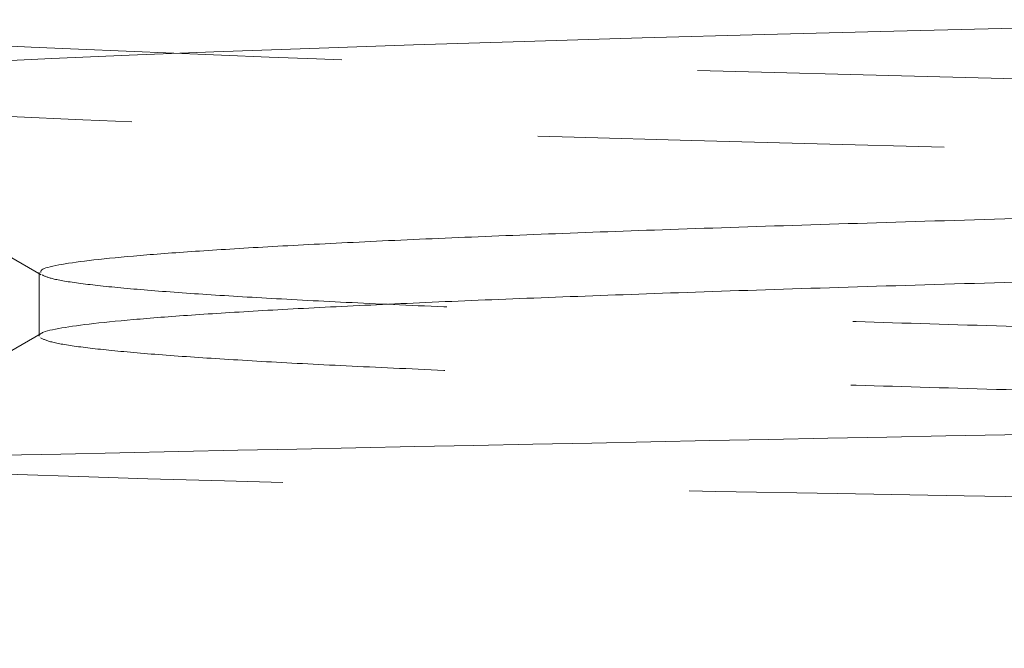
# Model space of a CAD drawing. Header units: inches. Extents: x 15 to 50, y -71 to 91.
# Tile 35 of 49: x 38.198 to 38.44, y 81.178 to 81.332. Entities that reach past the tile are written whole.
import ezdxf

# ---------------------------------------------------------------- set-up
doc = ezdxf.new("R2010")
doc.units = ezdxf.units.IN
doc.header["$LTSCALE"] = 1.21
doc.header["$MEASUREMENT"] = 0
doc.linetypes.add('SLD-Dashed', pattern=[0.07500000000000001, 0.05, -0.025])
doc.linetypes.add('SLD-Solid', pattern=[0])
doc.layers.get('0').update_dxf_attribs({"linetype": 'CONTINUOUS'})

msp = doc.modelspace()

# ---------------------------------------------------------------- linework, layer by layer
at = {"color": 7, "linetype": 'SLD-Solid', "lineweight": 15}
msp.add_line((38.20276773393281, 81.27007037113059), (38.20276773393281, 81.25475701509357), dxfattribs=at)
at = {"color": 252, "linetype": 'SLD-Dashed', "lineweight": 0}
msp.add_line((38.20276773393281, 81.25475701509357), (38.20276773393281, 81.25444927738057), dxfattribs=at)
at = {"color": 7, "linetype": 'SLD-Solid', "lineweight": 15, "flags": 128}
for points in [[(40.5256159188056, 81.37780684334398), (40.52571991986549, 81.37747852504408), (40.5237777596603, 81.37663239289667), (40.51981012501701, 81.37581085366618), (40.513795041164, 81.37498381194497), (40.50567806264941, 81.37414629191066), (40.4955096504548, 81.37330761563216), (40.48301760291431, 81.37245540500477), (40.46842487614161, 81.37161132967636), (40.4516259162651, 81.37076664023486), (40.4327534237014, 81.36992123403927), (40.4126064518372, 81.36910085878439), (40.3905956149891, 81.36827499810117), (40.3665852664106, 81.36743824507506), (40.34076507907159, 81.36659947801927), (40.3125588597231, 81.36574572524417), (40.28256107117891, 81.36489987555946), (40.250584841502, 81.36405471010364), (40.21690504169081, 81.36320987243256), (40.1863313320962, 81.36247308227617), (40.154562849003, 81.36173195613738), (40.12145515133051, 81.36098206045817), (40.08723031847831, 81.36022911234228), (40.05131169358, 81.35946248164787), (40.01433844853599, 81.35869973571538), (39.97613758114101, 81.35794022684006), (39.9369801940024, 81.35718549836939), (39.89806905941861, 81.35645222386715), (39.85836334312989, 81.35571632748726), (39.81768895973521, 81.35497184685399), (39.7763239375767, 81.35422287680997), (39.7335893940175, 81.35345718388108), (39.69026204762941, 81.35269062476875), (39.64614540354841, 81.35192301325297), (39.60155732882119, 81.35116217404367), (39.55292984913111, 81.35034646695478), (39.5039121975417, 81.34953140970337), (39.45424481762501, 81.34870700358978), (39.4043535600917, 81.34787723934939), (39.3532358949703, 81.34702361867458), (39.30206780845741, 81.34616684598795), (39.2505664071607, 81.34530523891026), (39.19920278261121, 81.34445094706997), (39.1498567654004, 81.34363445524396), (39.10081186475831, 81.34281970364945), (39.051816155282, 81.34199629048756), (39.00329629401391, 81.34116776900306), (38.95430073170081, 81.34031521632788), (38.9059788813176, 81.33945884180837), (38.85807226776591, 81.33859627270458), (38.81102645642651, 81.33774013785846), (38.76652523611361, 81.33692256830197), (38.72298267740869, 81.33610791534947), (38.6801828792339, 81.33528537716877), (38.63850520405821, 81.33445807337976), (38.5971563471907, 81.33360665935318), (38.55712956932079, 81.33275084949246), (38.51821993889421, 81.33188766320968), (38.4807972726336, 81.33102974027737), (38.44616004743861, 81.33021079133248), (38.41303115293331, 81.32939602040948), (38.3812550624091, 81.32857422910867), (38.35112104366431, 81.32774810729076), (38.32208352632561, 81.32689789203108), (38.294867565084, 81.32604280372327), (38.26934488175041, 81.32517937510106), (38.24576781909, 81.32431982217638), (38.224903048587, 81.32349921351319), (38.2059263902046, 81.32268405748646), (38.1887602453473, 81.32186286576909), (38.1735711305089, 81.32103787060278), (38.16012279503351, 81.32018889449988), (38.14879024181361, 81.31933466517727), (38.13953632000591, 81.31847124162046), (38.1324674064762, 81.31761037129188), (38.1277317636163, 81.3167879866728), (38.1250512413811, 81.31597207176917), (38.12456759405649, 81.31532796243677)], [(38.1250738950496, 81.31464500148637), (38.16384768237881, 81.29224854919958), (38.20329809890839, 81.26946055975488)], [(38.20328811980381, 81.25505760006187), (38.1626872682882, 81.23160576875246), (38.1499958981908, 81.22427520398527)]]:
    msp.add_lwpolyline(points, dxfattribs=at)
at = {"color": 252, "linetype": 'SLD-Dashed', "lineweight": 0, "flags": 128}
for points in [[(38.1259078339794, 81.31432737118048), (38.129569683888, 81.31347965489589), (38.13540305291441, 81.31262640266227), (38.14346612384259, 81.31176319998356), (38.15370726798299, 81.31090132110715), (38.16563941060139, 81.31007711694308), (38.1795620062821, 81.30926011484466), (38.195569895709, 81.30843960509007), (38.2135435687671, 81.30761662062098), (38.2339077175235, 81.30677016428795), (38.25625428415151, 81.30591798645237), (38.28073024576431, 81.30505520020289), (38.3071317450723, 81.30419260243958), (38.33439108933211, 81.30336659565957), (38.3633517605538, 81.30254823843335), (38.3941836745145, 81.30172777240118), (38.42663629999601, 81.30090563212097), (38.46141143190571, 81.30006041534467), (38.4977562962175, 81.29920938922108), (38.53589011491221, 81.29834719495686), (38.5754797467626, 81.29748414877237), (38.61499708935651, 81.29665641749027), (38.65573470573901, 81.29583649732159), (38.69791845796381, 81.29501585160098), (38.74119500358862, 81.29419442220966), (38.7864641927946, 81.29335040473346), (38.8327133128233, 81.29250058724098), (38.88020913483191, 81.29163914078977), (38.9285267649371, 81.29077589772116), (38.97584985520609, 81.28994658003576), (39.02377442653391, 81.28912495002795), (39.0725568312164, 81.28830388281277), (39.12178073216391, 81.28748301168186), (39.17244263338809, 81.28664013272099), (39.2233839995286, 81.28579156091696), (39.27488908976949, 81.28493099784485), (39.32648914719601, 81.28406778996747), (39.37628430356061, 81.28323708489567), (39.42599414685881, 81.28241365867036), (39.475876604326, 81.28159190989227), (39.5254992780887, 81.28077142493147), (39.5758429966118, 81.27992960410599), (39.6257339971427, 81.27908229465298), (39.67544198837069, 81.27822273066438), (39.72450720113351, 81.27735977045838), (39.77116045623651, 81.27652793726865), (39.81705103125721, 81.27570268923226), (39.86240931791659, 81.27487998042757), (39.90683561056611, 81.27405969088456), (39.9511844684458, 81.27321882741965), (39.99439925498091, 81.27237277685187), (40.036704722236, 81.27151430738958), (40.0777019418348, 81.27065178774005), (40.1159519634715, 81.26981914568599), (40.15284775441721, 81.26899211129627), (40.1885661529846, 81.26816814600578), (40.22278521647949, 81.26734784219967), (40.25613684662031, 81.26650781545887), (40.28780071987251, 81.26566300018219), (40.31793128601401, 81.26480570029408), (40.34623546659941, 81.26394379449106), (40.3717669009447, 81.26311071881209), (40.3955051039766, 81.26228199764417), (40.41755337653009, 81.26145646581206), (40.43770384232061, 81.26063591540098), (40.45629443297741, 81.25979658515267), (40.47283371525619, 81.25895296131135), (40.4873884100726, 81.25809688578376), (40.49980437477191, 81.25723574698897), (40.50934673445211, 81.25643859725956), (40.51703147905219, 81.25564400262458), (40.52287589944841, 81.25485212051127), (40.52681749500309, 81.25406643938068), (40.52886953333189, 81.25326630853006), (40.528902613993, 81.25284790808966)], [(40.4623691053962, 81.18543550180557), (40.45947611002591, 81.18596422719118), (40.4545666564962, 81.18648920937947), (40.44753949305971, 81.18701546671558), (40.4384466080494, 81.18754034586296), (40.42771966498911, 81.18804876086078), (40.4150886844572, 81.18856071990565), (40.4003876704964, 81.18908284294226), (40.38379892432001, 81.18960746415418), (40.3652116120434, 81.19013650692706), (40.34476891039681, 81.19066270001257), (40.32218986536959, 81.19119007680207), (40.29773753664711, 81.19171509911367), (40.27239541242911, 81.19222302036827), (40.24538267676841, 81.19273417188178), (40.2163976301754, 81.19325546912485), (40.1858406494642, 81.19377956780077), (40.15353075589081, 81.19430869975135), (40.1197359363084, 81.19483589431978), (40.0840264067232, 81.19536462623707), (40.04684814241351, 81.19588999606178), (40.00963023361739, 81.19639754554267), (39.9711646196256, 81.19690793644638), (39.9310466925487, 81.19742837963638), (39.88985143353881, 81.19795185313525), (39.8473474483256, 81.19848089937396), (39.80389812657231, 81.19900885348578), (39.75897254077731, 81.19953905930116), (39.71315127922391, 81.20006500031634), (39.66815178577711, 81.20057231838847), (39.62247097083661, 81.20108201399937), (39.57564586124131, 81.20160159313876), (39.5283625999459, 81.20212435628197), (39.480364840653, 81.20265315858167), (39.4320710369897, 81.20318164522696), (39.3829081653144, 81.20371331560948), (39.3335281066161, 81.20424007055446), (39.2857458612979, 81.20474731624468), (39.23792968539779, 81.20525640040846), (39.18960963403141, 81.20577512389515), (39.1415065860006, 81.20629710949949), (39.0933676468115, 81.20682552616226), (39.0456195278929, 81.20735433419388), (38.9977110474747, 81.20788733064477), (38.95029361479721, 81.20841516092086), (38.90507686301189, 81.20892251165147), (38.8604825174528, 81.20943108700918), (38.8160862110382, 81.20994898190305), (38.7725626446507, 81.21047014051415), (38.72969058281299, 81.21099804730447), (38.6878569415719, 81.21152698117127), (38.64659423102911, 81.21206106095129), (38.6064807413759, 81.21259022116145), (38.568928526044, 81.21309787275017), (38.532590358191, 81.21360606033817), (38.4971352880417, 81.21412317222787), (38.4631155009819, 81.21464347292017), (38.4303662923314, 81.21517076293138), (38.39919088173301, 81.21569964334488), (38.36925836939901, 81.21623455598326), (38.341008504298, 81.21676519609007), (38.3153956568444, 81.21727336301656), (38.2914568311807, 81.21778130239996), (38.26899224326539, 81.21829769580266), (38.2483684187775, 81.21881712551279), (38.22949593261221, 81.21934370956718), (38.2125595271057, 81.21987237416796), (38.1974028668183, 81.22040788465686), (38.184276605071, 81.22094002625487), (38.173567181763, 81.22144894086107), (38.1648073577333, 81.22195679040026), (38.157951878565, 81.22247254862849), (38.1531388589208, 81.22299111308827), (38.15036465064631, 81.22351691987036), (38.149965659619, 81.22382205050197)]]:
    msp.add_lwpolyline(points, dxfattribs=at)
at = {"color": 7, "linetype": 'Continuous'}
msp.add_circle((28.6041666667, 76.61650209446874), 14, dxfattribs=at)
for centre, radius, start, end in [((32.6037665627, 76.61650209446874), 8, 40.98769603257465, 316.4952095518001), ((32.6041666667, 76.61650209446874), 8, 40.98769603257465, 179.9010931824), ((32.6037737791, 76.61650209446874), 7.9212598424, 41.48445276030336, 316.1667077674), ((37.6426110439, 81.65533388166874), 0.75, 16.16018476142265, 255.8152561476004)]:
    msp.add_arc(centre, radius, start, end, dxfattribs=at)
at = {"color": 252, "linetype": 'SLD-Dashed', "lineweight": 0}
for centre, radius, start, end in [((38.5413888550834, 88.68007366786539), 7.362430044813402, 267.1660308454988, 268.6252332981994), ((39.38557624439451, 119.4158743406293), 38.10978607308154, 268.4650655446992, 268.9184457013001)]:
    msp.add_arc(centre, radius, start, end, dxfattribs=at)
at = {"color": 7, "linetype": 'SLD-Solid', "lineweight": 15}
msp.add_arc((40.89959740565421, -45.72567779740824), 126.9796353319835, 90.40207420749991, 91.24074937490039, dxfattribs=at)
at = {"color": 252, "linetype": 'SLD-Dashed', "lineweight": 0}
for points, knots in [([(38.20603862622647, 81.3793099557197), (38.2064410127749, 81.37896405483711), (38.20724580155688, 81.37827223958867), (38.21230662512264, 81.37723455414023), (38.22016376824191, 81.37619686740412), (38.23129655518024, 81.37513822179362), (38.24582368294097, 81.37405856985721), (38.2639673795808, 81.37295801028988), (38.28538351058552, 81.3718574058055), (38.30998107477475, 81.37075682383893), (38.3376757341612, 81.3696562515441), (38.36779763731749, 81.36857662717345), (38.40006853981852, 81.36751796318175), (38.4342312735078, 81.36648028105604), (38.47084502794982, 81.36544258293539), (38.50978930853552, 81.36440487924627), (38.55178013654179, 81.36334623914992), (38.59685452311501, 81.36226661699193), (38.64502926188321, 81.36116603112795), (38.69529122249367, 81.360065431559), (38.74750322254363, 81.35896486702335), (38.80149598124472, 81.35786426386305), (38.85603378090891, 81.35678463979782), (38.91084869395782, 81.35572600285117), (38.9657059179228, 81.35468831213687), (39.02154499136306, 81.35365060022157), (39.07821989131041, 81.35261292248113), (39.13673560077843, 81.35155426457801), (39.19696843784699, 81.35047462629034), (39.25876605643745, 81.34937405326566), (39.32077154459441, 81.34827347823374), (39.38279668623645, 81.34717288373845), (39.44465219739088, 81.34607229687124), (39.50497360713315, 81.34499267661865), (39.56360754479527, 81.3439340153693), (39.62043812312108, 81.3428963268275), (39.67647378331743, 81.34185864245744), (39.73156286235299, 81.34082095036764), (39.78664392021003, 81.33976228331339), (39.84147235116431, 81.33868267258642), (39.8957764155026, 81.33758207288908), (39.94833928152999, 81.33648148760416), (39.99900723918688, 81.33538091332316), (40.04762798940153, 81.3342803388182), (40.09316534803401, 81.33320069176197), (40.13561791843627, 81.33214205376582), (40.17500774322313, 81.33110435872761), (40.21208412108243, 81.33006665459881), (40.24675755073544, 81.3290289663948), (40.27958930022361, 81.32797032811), (40.31030556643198, 81.32689069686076), (40.33861043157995, 81.32579009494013), (40.36379428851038, 81.32468953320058), (40.38578200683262, 81.32358892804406), (40.40453433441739, 81.32248834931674), (40.4196979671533, 81.32140872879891), (40.43148423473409, 81.32035008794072), (40.43992431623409, 81.31931237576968), (40.44515980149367, 81.31837849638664), (40.44622147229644, 81.31779050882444), (40.44665860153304, 81.31754841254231)], [0, 0, 0, 0, 0.0167897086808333, 0.0335800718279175, 0.0503709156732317, 0.0671619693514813, 0.0849706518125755, 0.102780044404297, 0.1205896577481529, 0.1383999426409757, 0.1562108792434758, 0.1740221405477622, 0.1908160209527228, 0.2076104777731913, 0.224405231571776, 0.2412004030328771, 0.2579962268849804, 0.2758102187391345, 0.2936244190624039, 0.3114389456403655, 0.329254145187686, 0.3470695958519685, 0.3648857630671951, 0.3816846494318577, 0.3984837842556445, 0.4152830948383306, 0.4320830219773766, 0.4488831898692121, 0.4667018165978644, 0.4845211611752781, 0.502340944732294, 0.5201609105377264, 0.5379813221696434, 0.5558022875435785, 0.5726054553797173, 0.5894092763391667, 0.6062136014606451, 0.6230181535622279, 0.6398228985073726, 0.6576465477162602, 0.6754704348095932, 0.6932949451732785, 0.7111201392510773, 0.7289457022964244, 0.7467714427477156, 0.7635793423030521, 0.780387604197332, 0.7971962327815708, 0.8140055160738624, 0.8308152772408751, 0.8486437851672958, 0.8664725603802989, 0.8843020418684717, 0.9021317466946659, 0.9199621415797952, 0.9377931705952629, 0.954605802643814, 0.9714185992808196, 0.9882319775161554, 1, 1, 1, 1]), ([(38.20351071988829, 81.26946074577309), (38.20427672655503, 81.26912656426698), (38.20592371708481, 81.26840804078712), (38.21301924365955, 81.26730521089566), (38.22379990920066, 81.26615219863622), (38.23817310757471, 81.26501668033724), (38.25579445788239, 81.26389862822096), (38.2764244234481, 81.26279803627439), (38.30025427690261, 81.26169746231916), (38.32720930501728, 81.26059688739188), (38.35721276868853, 81.25949629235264), (38.39018735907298, 81.25839570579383), (38.42605569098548, 81.2572951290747), (38.46529926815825, 81.25617706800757), (38.50793472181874, 81.25504154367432), (38.55396187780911, 81.25388856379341), (38.60257544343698, 81.25273556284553), (38.65362389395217, 81.25158256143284), (38.7069551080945, 81.2504295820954), (38.7615340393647, 81.24929403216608), (38.81706282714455, 81.24817599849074), (38.87327708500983, 81.24707542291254), (38.93087468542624, 81.24597483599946), (38.9896854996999, 81.24487423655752), (39.04953795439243, 81.24377367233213), (39.11024259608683, 81.24267306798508), (39.17160806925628, 81.24157248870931), (39.23442763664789, 81.24045445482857), (39.2985312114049, 81.2393189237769), (39.36371737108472, 81.23816591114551), (39.42878016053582, 81.23701294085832), (39.49349793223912, 81.23585992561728), (39.55765598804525, 81.2347069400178), (39.62008276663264, 81.23357141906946), (39.68061641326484, 81.23245337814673), (39.73912524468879, 81.23135277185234), (39.79636466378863, 81.23025221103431), (39.85215624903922, 81.22915160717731), (39.90634093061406, 81.2280510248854), (39.95875931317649, 81.22695045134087), (40.00925302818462, 81.22584987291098), (40.05843196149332, 81.22473180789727), (40.10600798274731, 81.22359629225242), (40.15167421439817, 81.22244328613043), (40.19456938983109, 81.22129029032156), (40.23456067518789, 81.22013730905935), (40.27151703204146, 81.21898432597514), (40.30479619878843, 81.21784877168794), (40.33443406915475, 81.21673074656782), (40.36049604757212, 81.21563014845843), (40.38339275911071, 81.21452956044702), (40.40306465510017, 81.21342898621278), (40.4194628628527, 81.21232841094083), (40.43250525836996, 81.21122781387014), (40.44223106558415, 81.21012723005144), (40.44832035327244, 81.20900919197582), (40.45105282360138, 81.20816176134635), (40.45052009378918, 81.20768122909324), (40.45041342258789, 81.20758500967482)], [0, 0, 0, 0, 0.0161910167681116, 0.0348122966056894, 0.0534337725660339, 0.0720558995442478, 0.089832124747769, 0.1076088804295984, 0.125386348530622, 0.1431642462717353, 0.1609423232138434, 0.17872085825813, 0.1964999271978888, 0.2142793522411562, 0.2329059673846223, 0.2515331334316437, 0.2701605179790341, 0.2887883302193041, 0.3074167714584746, 0.3260455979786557, 0.3438286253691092, 0.361612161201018, 0.3793959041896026, 0.3971799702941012, 0.4149647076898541, 0.4327496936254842, 0.4505353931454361, 0.4683216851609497, 0.4869549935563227, 0.5055885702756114, 0.5242228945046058, 0.5428574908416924, 0.561492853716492, 0.5801288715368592, 0.5979182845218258, 0.6157079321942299, 0.6334982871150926, 0.6512888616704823, 0.669080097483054, 0.6868719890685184, 0.7046642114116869, 0.7224566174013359, 0.7410967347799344, 0.759737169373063, 0.7783782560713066, 0.7970200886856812, 0.8156623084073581, 0.8343047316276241, 0.8521006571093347, 0.8698968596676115, 0.8876936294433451, 0.9054911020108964, 0.9232889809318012, 0.941087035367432, 0.9588855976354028, 0.9766846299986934, 0.9953314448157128, 1, 1, 1, 1]), ([(38.20306924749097, 81.25399010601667), (38.20393302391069, 81.25360577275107), (38.20566059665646, 81.25283709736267), (38.2130032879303, 81.25168411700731), (38.22380419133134, 81.25053110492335), (38.23817201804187, 81.24939558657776), (38.25579474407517, 81.24827753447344), (38.27642434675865, 81.24717694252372), (38.30025429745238, 81.24607636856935), (38.32720929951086, 81.24497579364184), (38.357212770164, 81.24387519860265), (38.39018735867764, 81.24277461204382), (38.42605569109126, 81.24167403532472), (38.46529926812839, 81.24055597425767), (38.50793472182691, 81.23942044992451), (38.55396187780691, 81.23826747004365), (38.60257544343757, 81.23711446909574), (38.65362389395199, 81.23596146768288), (38.70695510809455, 81.23480848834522), (38.7615340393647, 81.23367293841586), (38.81706282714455, 81.23255490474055), (38.87327708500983, 81.23145432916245), (38.93087468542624, 81.23035374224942), (38.9896854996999, 81.22925314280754), (39.04953795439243, 81.22815257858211), (39.11024259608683, 81.22705197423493), (39.17160806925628, 81.22595139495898), (39.23442763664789, 81.22483336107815), (39.2985312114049, 81.22369783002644), (39.36371737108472, 81.2225448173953), (39.42878016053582, 81.22139184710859), (39.49349793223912, 81.22023883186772), (39.55765598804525, 81.21908584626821), (39.62008276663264, 81.21795032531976), (39.68061641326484, 81.21683228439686), (39.73912524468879, 81.21573167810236), (39.79636466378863, 81.21463111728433), (39.85215624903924, 81.2135305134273), (39.90634093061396, 81.21242993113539), (39.95875931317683, 81.21132935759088), (40.0092530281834, 81.210228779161), (40.05843196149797, 81.20911071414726), (40.10600798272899, 81.20797519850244), (40.15167421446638, 81.20682219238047), (40.19456938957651, 81.20566919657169), (40.23456067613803, 81.20451621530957), (40.2715170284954, 81.20336323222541), (40.30479621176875, 81.20222767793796), (40.33443402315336, 81.20110965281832), (40.36049621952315, 81.20000905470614), (40.38339211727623, 81.19890846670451), (40.40306705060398, 81.19780789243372), (40.41945392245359, 81.19670731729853), (40.43253862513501, 81.19560671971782), (40.44210653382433, 81.19450613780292), (40.44814911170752, 81.19349598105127), (40.44934403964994, 81.19285268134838), (40.44985753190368, 81.19257623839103)], [0, 0, 0, 0, 0.0187610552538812, 0.0375225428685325, 0.0562842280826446, 0.0750465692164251, 0.0929566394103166, 0.11086724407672, 0.1287785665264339, 0.146690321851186, 0.1646022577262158, 0.1825146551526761, 0.2004275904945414, 0.2183408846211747, 0.2371077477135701, 0.2558751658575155, 0.2746428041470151, 0.2934108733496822, 0.3121795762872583, 0.330948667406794, 0.3488655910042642, 0.3667830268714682, 0.3847006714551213, 0.4026186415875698, 0.4205372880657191, 0.4384561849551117, 0.4563758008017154, 0.4742960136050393, 0.4930696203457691, 0.511843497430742, 0.5306181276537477, 0.5493930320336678, 0.5681687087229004, 0.5869450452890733, 0.6048684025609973, 0.6227919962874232, 0.6407163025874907, 0.6586408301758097, 0.6765660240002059, 0.6944918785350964, 0.7124180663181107, 0.7303444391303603, 0.7491249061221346, 0.7679056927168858, 0.7866871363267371, 0.8054693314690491, 0.824251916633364, 0.8430347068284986, 0.8609646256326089, 0.8788948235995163, 0.8968255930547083, 0.9147570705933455, 0.9326889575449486, 0.950621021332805, 0.9685535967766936, 0.9864866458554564, 1, 1, 1, 1])]:
    msp.add_open_spline(points, degree=3, knots=knots, dxfattribs=at)
at = {"color": 7, "linetype": 'SLD-Solid', "lineweight": 15}
for points, knots in [([(40.44681705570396, 81.33194264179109), (40.44679733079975, 81.33190189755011), (40.44659999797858, 81.33149428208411), (40.44310038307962, 81.33071981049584), (40.43594934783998, 81.32961923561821), (40.42508494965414, 81.32851864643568), (40.41094303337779, 81.32741804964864), (40.39342571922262, 81.32631748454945), (40.37302919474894, 81.32523783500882), (40.35004060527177, 81.32417919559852), (40.32473293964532, 81.32314150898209), (40.29671856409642, 81.32210382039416), (40.26606579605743, 81.32106610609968), (40.23217028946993, 81.32000747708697), (40.19493232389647, 81.31892783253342), (40.15431066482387, 81.31782724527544), (40.11116125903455, 81.3167266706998), (40.06561844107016, 81.3156260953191), (40.0178160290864, 81.31452550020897), (39.96883936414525, 81.3134458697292), (39.9189583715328, 81.31238723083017), (39.86844552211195, 81.31134952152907), (39.81645867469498, 81.31031183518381), (39.76314114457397, 81.30927414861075), (39.70753591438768, 81.30821550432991), (39.6497101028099, 81.30713585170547), (39.58976106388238, 81.30603529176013), (39.52899594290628, 81.30493468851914), (39.46760828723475, 81.30383410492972), (39.4057861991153, 81.30273353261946), (39.34489926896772, 81.3016539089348), (39.28514125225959, 81.30059524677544), (39.22667324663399, 81.29955756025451), (39.16847536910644, 81.298519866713), (39.11070501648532, 81.29748216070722), (39.05236184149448, 81.29642352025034), (38.99365005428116, 81.29534389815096), (38.93480851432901, 81.29424331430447), (38.87715883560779, 81.2931427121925), (38.82089050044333, 81.2920421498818), (38.7661746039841, 81.29094154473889), (38.7131670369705, 81.28984096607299), (38.66202379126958, 81.28874039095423), (38.61212134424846, 81.28762235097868), (38.56373544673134, 81.28648679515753), (38.51717888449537, 81.28533382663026), (38.47335676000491, 81.284180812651), (38.43239283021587, 81.28302782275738), (38.39441498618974, 81.2818748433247), (38.36007753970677, 81.28073931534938), (38.32933732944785, 81.2796212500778), (38.30214401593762, 81.27852068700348), (38.27810735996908, 81.2774200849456), (38.25727492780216, 81.27631950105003), (38.23969595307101, 81.2752189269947), (38.22543553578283, 81.27411835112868), (38.21449236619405, 81.27301774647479), (38.20699904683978, 81.2718997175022), (38.20304720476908, 81.27091722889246), (38.20317211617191, 81.27030163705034), (38.20321904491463, 81.27007036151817)], [0, 0, 0, 0, 0.001974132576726, 0.0197497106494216, 0.0375257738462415, 0.0553020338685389, 0.0730786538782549, 0.0908559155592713, 0.1086334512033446, 0.1253960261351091, 0.1421591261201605, 0.1589224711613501, 0.1756859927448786, 0.1924501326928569, 0.2102302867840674, 0.2280109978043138, 0.245792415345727, 0.2635742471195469, 0.2813562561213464, 0.2991387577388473, 0.3159058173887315, 0.3326731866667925, 0.3494412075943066, 0.3662097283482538, 0.3829784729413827, 0.4007634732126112, 0.4185491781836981, 0.4363351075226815, 0.4541216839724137, 0.4719089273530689, 0.4896965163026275, 0.5064680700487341, 0.5232401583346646, 0.5400125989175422, 0.5567854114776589, 0.5735588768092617, 0.5913491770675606, 0.6091396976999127, 0.6269305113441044, 0.6447220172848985, 0.6625137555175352, 0.680306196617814, 0.6980992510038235, 0.7158925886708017, 0.7345332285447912, 0.7531746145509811, 0.7718162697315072, 0.7904586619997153, 0.8091017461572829, 0.8277451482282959, 0.8455415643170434, 0.8633386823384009, 0.8811360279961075, 0.8989340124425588, 0.9167326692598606, 0.934531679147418, 0.9523308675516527, 0.9701306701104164, 0.9887782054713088, 1, 1, 1, 1]), ([(40.4471950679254, 81.31693268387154), (40.44716957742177, 81.31668822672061), (40.44710583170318, 81.31607689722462), (40.4432297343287, 81.31509871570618), (40.43591468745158, 81.31399814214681), (40.4250942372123, 81.312897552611), (40.41094054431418, 81.31179695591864), (40.39342638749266, 81.31069639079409), (40.37302902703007, 81.30961674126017), (40.35004064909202, 81.30855810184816), (40.32473292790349, 81.30752041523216), (40.29671856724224, 81.30648272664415), (40.26606579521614, 81.30544501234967), (40.23217028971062, 81.30438638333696), (40.19493232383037, 81.3033067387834), (40.15431066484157, 81.30220615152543), (40.11116125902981, 81.30110557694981), (40.06561844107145, 81.30000500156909), (40.01781602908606, 81.29890440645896), (39.96883936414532, 81.29782477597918), (39.91895837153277, 81.29676613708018), (39.86844552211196, 81.29572842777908), (39.81645867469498, 81.2946907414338), (39.76314114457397, 81.29365305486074), (39.70753591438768, 81.2925944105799), (39.6497101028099, 81.29151475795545), (39.58976106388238, 81.29041419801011), (39.52899594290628, 81.28931359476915), (39.46760828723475, 81.28821301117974), (39.4057861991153, 81.28711243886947), (39.34489926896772, 81.28603281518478), (39.28514125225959, 81.28497415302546), (39.22667324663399, 81.28393646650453), (39.16847536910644, 81.28289877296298), (39.11070501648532, 81.28186106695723), (39.05236184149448, 81.28080242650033), (38.99365005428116, 81.27972280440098), (38.93480851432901, 81.27862222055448), (38.87715883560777, 81.27752161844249), (38.82089050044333, 81.27642105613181), (38.76617460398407, 81.27532045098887), (38.7131670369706, 81.27421987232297), (38.6620237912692, 81.27311929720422), (38.61212134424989, 81.2720012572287), (38.56373544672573, 81.27086570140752), (38.51717888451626, 81.26971273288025), (38.47335675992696, 81.26855971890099), (38.43239283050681, 81.26740672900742), (38.39441498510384, 81.26625374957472), (38.36007754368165, 81.26511822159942), (38.32933731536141, 81.26400015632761), (38.30214406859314, 81.26289959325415), (38.27810716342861, 81.26179899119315), (38.25727566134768, 81.26069840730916), (38.23969321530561, 81.25959783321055), (38.22544575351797, 81.25849725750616), (38.21445423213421, 81.25739665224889), (38.20714423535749, 81.25627862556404), (38.20351649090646, 81.2554989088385), (38.20342389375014, 81.25508608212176), (38.20341749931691, 81.25505757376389)], [0, 0, 0, 0, 0.011843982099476, 0.0296189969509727, 0.0473944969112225, 0.0651701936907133, 0.0829462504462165, 0.1007229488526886, 0.1184999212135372, 0.1352619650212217, 0.1520245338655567, 0.1687873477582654, 0.185550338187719, 0.2023139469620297, 0.2200935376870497, 0.2378736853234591, 0.2556545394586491, 0.273435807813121, 0.2912172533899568, 0.3089991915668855, 0.3257657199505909, 0.3425325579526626, 0.3593000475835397, 0.3760680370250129, 0.3928362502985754, 0.4106206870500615, 0.4284058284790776, 0.446191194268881, 0.4639772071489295, 0.4817638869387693, 0.499550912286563, 0.5163219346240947, 0.5330934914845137, 0.5498654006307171, 0.5666376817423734, 0.5834106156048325, 0.6012003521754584, 0.6189903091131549, 0.6367805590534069, 0.6545715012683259, 0.6723626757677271, 0.6901545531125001, 0.7079470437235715, 0.7257398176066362, 0.7443798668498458, 0.7630206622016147, 0.7816617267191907, 0.8003035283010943, 0.8189460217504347, 0.8375888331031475, 0.8553846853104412, 0.873181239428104, 0.8909780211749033, 0.9087754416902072, 0.9265735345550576, 0.9443719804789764, 0.9621706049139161, 0.9799698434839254, 0.9986167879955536, 1, 1, 1, 1])]:
    msp.add_open_spline(points, degree=3, knots=knots, dxfattribs=at)

doc.saveas('drawing.dxf')
